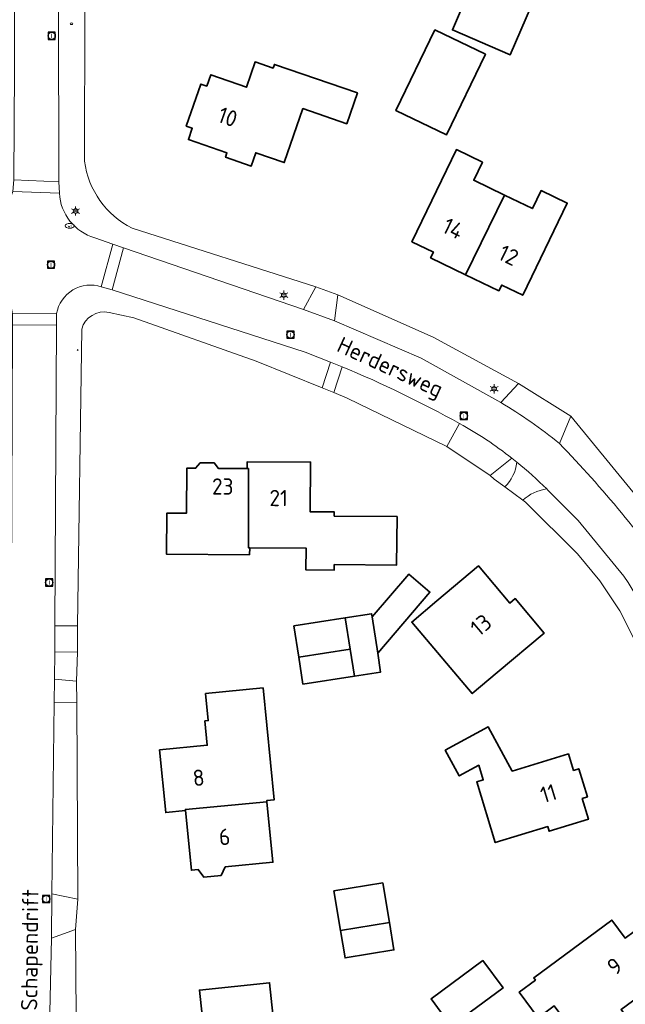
# Model space of a CAD drawing. Header units: metres. Extents: x 140853 to 145288, y 474558 to 480269.
# Tile 197 of 256: x 143213 to 143280, y 478761 to 478870. Entities that reach past the tile are written whole.
import ezdxf
from ezdxf.enums import TextEntityAlignment as Align

# ---------------------------------------------------------------- set-up
doc = ezdxf.new("R2010")
doc.units = ezdxf.units.M
doc.header["$MEASUREMENT"] = 0
for name, color, linetype, lineweight in [('B-WE-GR-GRAS_KRUIDENRIJK-G', 80, 'Continuous', 18), ('B-WE-GR-GROENVOORZIENING-G', 80, 'Continuous', 18), ('B-WE-IE-TERREINAFSCHEIDING_KUNSTMATIG_HEKWERK-G', 20, 'IE-TERREINAFSCHEIDING-KUNSTMATIG', 18), ('B-WE-KL-ET_LS_OV_LICHTMAST-S', 190, 'Continuous', 18), ('B-WE-KL-WATER_BRANDLEIDING_PUT-S', 150, 'Continuous', 18), ('B-WE-KL-WATER_PUT-S', 170, 'Continuous', 18), ('B-WE-OG-BEBOUWING-G', 7, 'Continuous', 35), ('B-WE-OG-BEBOUWING_HUISNUMMER-T18', 10, 'Continuous', 18), ('B-WE-OG-BEBOUWING_STRAATNAAM-T18', 10, 'Continuous', 18), ('B-WE-OG-TERREIN_ERF-G', 7, 'Continuous', 18), ('B-WE-RI-GWA_RIOOLPUT-S', 30, 'Continuous', 18), ('B-WE-VH-ONVERHARD-G', 252, 'Continuous', 18), ('B-WE-VH-VERHARDING_ASFALT-G', 252, 'Continuous', 18), ('B-WE-VH-VERHARDING_BETONSTRAATSTEEN-G', 252, 'Continuous', 18), ('B-WE-VH-VERHARDING_STRAATBAKSTEEN-G', 252, 'Continuous', 18), ('X-XX-XX-ALGEMEEN-S', 7, 'Continuous', 18)]:
    doc.layers.add(name, color=color, linetype=linetype, lineweight=lineweight)
doc.styles.add('NLCS-ISO', font='txt')
doc.linetypes.add('IE-TERREINAFSCHEIDING-KUNSTMATIG', pattern='A,4,[82,NLCS.shx,S=0.75,R=90,X=0,Y=0],4,-2', length=10)

# ---------------------------------------------------------------- blocks, each defined once
blk = doc.blocks.new('SIE-WEG_AFVALBAK_TYPE_01')
for radius in [0.25, 0.156]:
    blk.add_circle((0, 0), radius)
blk = doc.blocks.new('B-SIE-WEG_LICHTMAST-SO')
at = {"ltscale": 0.1}
for p, q in [((-1.1, 0.63), (-2.19, 1.27)), ((0, 1.27), (0, 2.53)), ((1.1, 0.63), (2.19, 1.27)), ((-1.1, -0.63), (-2.19, -1.27)), ((0, -1.27), (0, -2.53)), ((1.1, -0.63), (2.19, -1.27))]:
    blk.add_line(p, q, dxfattribs=at)
at = {"flags": 128}
for points in [[(-1.16, 0.5), (1.16, 0.5)], [(-1.16, -0.5), (1.16, -0.5)]]:
    blk.add_lwpolyline(points, dxfattribs=at)
at = {"ltscale": 0.1}
blk.add_circle((0, 0), 1.27, dxfattribs=at)
at = {"style": 'NLCS-ISO'}
blk.add_attdef('TYPE', text='', height=1.8, dxfattribs=at).set_placement((0, 2.53), align=Align.BOTTOM_CENTER)
blk = doc.blocks.new('SRI-PUT_INSPECTIE-SO')
at = {"lineweight": -3, "flags": 128}
blk.add_lwpolyline([(-2, -2), (2, -2), (2, 2), (-2, 2)], close=True, dxfattribs=at)
at = {"lineweight": -3, "ltscale": 1.5}
blk.add_circle((0, 0), 2, dxfattribs=at)
at = {"ltscale": 0.1, "style": 'NLCS-ISO'}
blk.add_text('I', height=2.5, dxfattribs=at).set_placement((0, -0.01), align=Align.MIDDLE_CENTER)
blk = doc.blocks.new('SKL-WATERLEIDINGPUT-SO')
at = {"color": 0, "linetype": 'ByBlock', "lineweight": 18}
blk.add_ellipse((0, 0), major_axis=(2.5, 0), ratio=0.54, dxfattribs=at)
at = {"color": 0, "linetype": 'ByBlock', "lineweight": 18, "style": 'NLCS-ISO'}
blk.add_text('wl', height=1.8, dxfattribs=at).set_placement((0, 0), align=Align.MIDDLE_CENTER)
blk = doc.blocks.new('SIE-WEG_STRAATPOT_BRANDKRAAN-SO')
blk.add_ellipse((0, 0), major_axis=(-0.729, 0), ratio=0.685994)
at = {"style": 'NLCS-ISO'}
blk.add_text('BR', height=0.4, dxfattribs=at).set_placement((-0.3, -0.15))

msp = doc.modelspace()

# ---------------------------------------------------------------- linework, layer by layer
at = {"layer": 'B-WE-GR-GRAS_KRUIDENRIJK-G', "ltscale": 0.2, "flags": 128}
for points in [[(143243.894, 478837.525), (143245.262, 478840.031), (143224.941, 478846.529), (143224.941, 478846.529, -0.2493882), (143219.688, 478853.927), (143219.688, 478853.927), (143219.714, 478870.678), (143216.82, 478870.78), (143216.843, 478851.655), (143216.9, 478850.396), (143216.9, 478850.396, 0.3163166), (143220.808, 478845.452), (143220.808, 478845.452), (143222.83, 478844.764), (143224.014, 478844.339), (143243.894, 478837.525)], [(143245.97, 478828.843), (143246.906, 478831.714), (143244.106, 478832.803), (143222.747, 478839.694), (143221.54, 478840.043), (143221.54, 478840.043, 0.459791), (143216.602, 478837.065), (143216.602, 478837.065), (143216.572, 478835.823), (143216.419, 478802.522), (143218.919, 478802.522), (143219.375, 478835.341), (143219.375, 478835.341, -0.4012255), (143222.4, 478837.199), (143222.4, 478837.199), (143225.145, 478836.605), (143238.661, 478831.79), (143245.97, 478828.843)], [(143273.47, 478825.716), (143272.231, 478822.689), (143272.231, 478822.689, -0.0368931), (143285.336, 478806.875), (143285.336, 478806.875, 0.2418614), (143293.679, 478803.107), (143293.679, 478803.107), (143300.724, 478803.809), (143301.551, 478803.891), (143301.302, 478806.601), (143293.927, 478805.922), (143289.842, 478806.667), (143286.851, 478809.386), (143273.47, 478825.716)], [(143270.942, 478817.533), (143270.806, 478817.668), (143270.806, 478817.668, 0.1513675), (143268.157, 478816.419), (143268.157, 478816.419), (143268.451, 478816.201), (143274.222, 478810.506), (143276.682, 478807.5), (143278.896, 478804.166), (143280.686, 478800.595), (143281.646, 478794.509), (143284.179, 478795.441), (143284.179, 478795.441, 0.1225384), (143279.338, 478808.016), (143279.338, 478808.016), (143274.302, 478814.174), (143270.942, 478817.533)]]:
    msp.add_lwpolyline(points, format="xyb", close=True, dxfattribs=at)
for points in [[(143247.721, 478839.159), (143247.322, 478836.28), (143256.904, 478832.144), (143265.717, 478827.242), (143267.687, 478829.35), (143258.263, 478834.453), (143247.721, 478839.159)], [(143216.35, 478796.637), (143218.816, 478796.41), (143218.901, 478799.617), (143216.401, 478799.632), (143216.35, 478796.637)], [(143218.82, 478794.079), (143216.328, 478794.044), (143216.065, 478772.886), (143218.948, 478772.297), (143218.82, 478794.079)], [(143218.743, 478759.355), (143218.701, 478768.939), (143216.038, 478767.954), (143215.853, 478759.734), (143218.743, 478759.355)]]:
    msp.add_lwpolyline(points, close=True, dxfattribs=at)
at = {"layer": 'B-WE-GR-GROENVOORZIENING-G', "ltscale": 0.2, "flags": 128}
for points in [[(143248.174, 478831.195), (143247.244, 478828.33), (143248.746, 478827.724), (143259.756, 478822.361), (143261.17, 478824.903), (143261.17, 478824.903, 0.0284964), (143248.174, 478831.195)], [(143267.508, 478820.627), (143266.948, 478821.075), (143264.558, 478819.141), (143264.981, 478818.766), (143266.172, 478817.885), (143266.172, 478817.885, 0.1706746), (143267.508, 478820.627)]]:
    msp.add_lwpolyline(points, format="xyb", close=True, dxfattribs=at)
at = {"layer": 'B-WE-IE-TERREINAFSCHEIDING_KUNSTMATIG_HEKWERK-G', "ltscale": 0.2, "flags": 128}
for points in [[(143219.714, 478870.678), (143219.688, 478853.927)], [(143224.941, 478846.529), (143245.262, 478840.031)], [(143247.721, 478839.159), (143258.263, 478834.453), (143267.687, 478829.35)], [(143245.97, 478828.843), (143238.661, 478831.79)], [(143267.687, 478829.35), (143273.47, 478825.716)], [(143248.746, 478827.724), (143247.244, 478828.33)], [(143259.756, 478822.361), (143248.746, 478827.724)], [(143273.47, 478825.716), (143286.851, 478809.386), (143289.842, 478806.667), (143293.927, 478805.922)], [(143264.558, 478819.141), (143264.981, 478818.766), (143266.172, 478817.885)], [(143268.157, 478816.419), (143268.451, 478816.201), (143274.222, 478810.506), (143276.682, 478807.5), (143278.896, 478804.166), (143280.686, 478800.595), (143281.646, 478794.509)], [(143218.901, 478799.617), (143218.816, 478796.41)], [(143218.82, 478794.079), (143218.948, 478772.297)], [(143218.701, 478768.939), (143218.743, 478759.355)]]:
    msp.add_lwpolyline(points, dxfattribs=at)
msp.add_lwpolyline([(143219.688, 478853.927, 0.2493882), (143224.941, 478846.529)], format="xyb", dxfattribs=at)
at = {"layer": 'B-WE-OG-BEBOUWING-G', "ltscale": 0.2, "flags": 128}
for points in [[(143263.888, 478893.233), (143263.794, 478893.273), (143260.04, 478884.525), (143262.892, 478883.301), (143261.566, 478880.213), (143263.23, 478879.499), (143261.458, 478875.373), (143263.057, 478874.687), (143260.384, 478868.456), (143266.774, 478865.713), (143270.775, 478875.035), (143264.654, 478877.735), (143266.54, 478882.13), (143265.79, 478882.451), (143269.019, 478889.976), (143266.741, 478890.954), (143267.123, 478891.845), (143263.888, 478893.233)], [(143258.45, 478868.468), (143254.133, 478859.539), (143259.706, 478856.844), (143264.023, 478865.774), (143258.45, 478868.468)], [(143230.935, 478857.82), (143231.606, 478857.588), (143231.171, 478856.331), (143235.443, 478854.853), (143235.279, 478854.38), (143238.124, 478853.396), (143238.634, 478854.87), (143241.781, 478853.781), (143243.851, 478859.763), (143248.699, 478858.085), (143249.876, 478861.488), (143240.688, 478864.651), (143240.544, 478864.235), (143238.558, 478864.919), (143237.594, 478862.125), (143233.657, 478863.492), (143233.208, 478862.237), (143232.564, 478862.461), (143230.935, 478857.82)], [(143266.137, 478850.192), (143262.744, 478851.83), (143263.705, 478853.82), (143260.823, 478855.211), (143255.902, 478845.017), (143258.27, 478843.874), (143257.966, 478843.243), (143261.839, 478841.373), (143266.137, 478850.192)], [(143266.137, 478850.192), (143261.839, 478841.373), (143265.521, 478839.596), (143265.826, 478840.226), (143268.158, 478839.1), (143273.08, 478849.294), (143270.189, 478850.69), (143269.228, 478848.699), (143266.137, 478850.192)], [(143237.677, 478819.917), (143234.497, 478819.94), (143234.011, 478820.544), (143232.481, 478820.555), (143231.977, 478819.959), (143230.987, 478819.966), (143230.957, 478814.986), (143228.797, 478814.999), (143228.77, 478810.439), (143237.929, 478810.384), (143237.958, 478811.164), (143237.814, 478811.164), (143237.821, 478819.917), (143237.677, 478819.917)], [(143237.677, 478819.917), (143237.821, 478819.917), (143237.814, 478811.164), (143237.958, 478811.164), (143244.194, 478811.126), (143244.179, 478808.716), (143247.301, 478808.697), (143247.302, 478809.296), (143254.209, 478809.244), (143254.25, 478814.613), (143247.313, 478814.665), (143247.314, 478815.135), (143244.643, 478815.155), (143244.684, 478820.635), (143237.683, 478820.687), (143237.677, 478819.917)], [(143265.332, 478797.352), (143270.522, 478801.714), (143267.307, 478805.534), (143266.725, 478805.045), (143263.261, 478809.161), (143258.655, 478805.285), (143255.872, 478802.942), (143262.563, 478795.02), (143265.332, 478797.352)], [(143251.491, 478803.502), (143252.118, 478799.483), (143257.885, 478806.261), (143255.559, 478808.233), (143251.491, 478803.502)], [(143252.118, 478799.483), (143251.491, 478803.502), (143251.436, 478803.855), (143248.526, 478803.401), (143249.067, 478799.934), (143249.531, 478796.959), (143252.44, 478797.413), (143252.118, 478799.483)], [(143248.526, 478803.401), (143242.84, 478802.514), (143243.38, 478799.047), (143249.067, 478799.934), (143248.526, 478803.401)], [(143243.38, 478799.047), (143243.844, 478796.072), (143249.531, 478796.959), (143249.067, 478799.934), (143243.38, 478799.047)], [(143239.863, 478783.056), (143239.85, 478783.189), (143240.656, 478783.268), (143239.438, 478795.658), (143233.069, 478795.032), (143233.364, 478792.033), (143232.993, 478791.996), (143233.26, 478789.305), (143227.986, 478788.785), (143228.666, 478781.865), (143230.866, 478782.081), (143230.854, 478782.204), (143239.863, 478783.056)], [(143273.23, 478788.346), (143266.992, 478786.449), (143264.335, 478791.344), (143259.58, 478788.763), (143261.126, 478785.916), (143263.295, 478787.093), (143263.787, 478785.473), (143263.07, 478785.255), (143265.113, 478778.539), (143270.92, 478780.306), (143271.077, 478779.789), (143275.43, 478781.114), (143274.732, 478783.41), (143275.306, 478783.584), (143274.357, 478786.703), (143273.783, 478786.529), (143273.23, 478788.346)], [(143230.866, 478782.081), (143231.515, 478775.473), (143232.252, 478775.545), (143232.887, 478774.703), (143234.788, 478774.89), (143235.247, 478775.839), (143240.522, 478776.358), (143239.863, 478783.056), (143230.854, 478782.204), (143230.866, 478782.081)], [(143247.999, 478768.82), (143253.401, 478769.709), (143252.681, 478774.082), (143247.279, 478773.193), (143247.999, 478768.82)], [(143269.555, 478763.305), (143267.773, 478761.989), (143269.865, 478759.158), (143271.634, 478760.465), (143276.21, 478754.272), (143280.802, 478757.665), (143279.032, 478760.062), (143283.101, 478763.069), (143281.634, 478765.055), (143282.615, 478765.78), (143280.464, 478768.692), (143279.483, 478767.967), (143278.009, 478769.962), (143269.368, 478763.559), (143269.555, 478763.305)], [(143247.999, 478768.82), (143248.5, 478765.774), (143253.902, 478766.663), (143253.401, 478769.709), (143247.999, 478768.82)], [(143263.757, 478765.481), (143258.023, 478761.244), (143260.239, 478758.244), (143265.974, 478762.481), (143263.757, 478765.481)], [(143230.615, 478749.475), (143237.402, 478750.252), (143237.378, 478750.467), (143239.567, 478750.695), (143241.426, 478750.889), (143240.158, 478763.024), (143232.401, 478762.213), (143232.979, 478756.683), (143227.708, 478756.132), (143228.43, 478749.22), (143230.615, 478749.475)]]:
    msp.add_lwpolyline(points, close=True, dxfattribs=at)
at = {"layer": 'B-WE-OG-TERREIN_ERF-G', "ltscale": 0.2, "flags": 128}
msp.add_lwpolyline([(143270.775, 478875.035), (143266.774, 478865.713), (143260.384, 478868.456), (143263.057, 478874.687)], dxfattribs=at)
for points in [[(143219.714, 478870.678), (143219.688, 478853.927), (143219.688, 478853.927, 0.2493882), (143224.941, 478846.529), (143224.941, 478846.529), (143245.262, 478840.031), (143247.721, 478839.159), (143258.263, 478834.453), (143267.687, 478829.35), (143273.47, 478825.716), (143286.851, 478809.386)], [(143280.686, 478800.595), (143278.896, 478804.166), (143276.682, 478807.5), (143274.222, 478810.506), (143268.451, 478816.201), (143268.157, 478816.419), (143266.172, 478817.885), (143264.981, 478818.766), (143264.558, 478819.141), (143259.756, 478822.361), (143248.746, 478827.724), (143247.244, 478828.33), (143245.97, 478828.843), (143238.661, 478831.79), (143225.145, 478836.605), (143222.4, 478837.199), (143222.4, 478837.199, 0.4012255), (143219.375, 478835.341), (143219.375, 478835.341), (143218.919, 478802.522), (143218.901, 478799.617), (143218.816, 478796.41), (143218.82, 478794.079), (143218.948, 478772.297), (143218.701, 478768.939), (143218.743, 478759.355)]]:
    msp.add_lwpolyline(points, format="xyb", dxfattribs=at)
for points in [[(143258.45, 478868.468), (143264.023, 478865.774), (143259.706, 478856.844), (143254.133, 478859.539), (143258.45, 478868.468)], [(143230.935, 478857.82), (143232.564, 478862.461), (143233.208, 478862.237), (143233.657, 478863.492), (143237.594, 478862.125), (143238.558, 478864.919), (143240.544, 478864.235), (143240.688, 478864.651), (143249.876, 478861.488), (143248.699, 478858.085), (143243.851, 478859.763), (143241.781, 478853.781), (143238.634, 478854.87), (143238.124, 478853.396), (143235.279, 478854.38), (143235.443, 478854.853), (143231.171, 478856.331), (143231.606, 478857.588), (143230.935, 478857.82)], [(143261.839, 478841.373), (143257.966, 478843.243), (143258.27, 478843.874), (143255.902, 478845.017), (143260.823, 478855.211), (143263.705, 478853.82), (143262.744, 478851.83), (143266.137, 478850.192), (143269.228, 478848.699), (143270.189, 478850.69), (143273.08, 478849.294), (143268.158, 478839.1), (143265.826, 478840.226), (143265.521, 478839.596), (143261.839, 478841.373)], [(143237.958, 478811.164), (143237.929, 478810.384), (143228.77, 478810.439), (143228.797, 478814.999), (143230.957, 478814.986), (143230.987, 478819.966), (143231.977, 478819.959), (143232.481, 478820.555), (143234.011, 478820.544), (143234.497, 478819.94), (143237.677, 478819.917), (143237.683, 478820.687), (143244.684, 478820.635), (143244.643, 478815.155), (143247.314, 478815.135), (143247.313, 478814.665), (143254.25, 478814.613), (143254.209, 478809.244), (143247.302, 478809.296), (143247.301, 478808.697), (143244.179, 478808.716), (143244.194, 478811.126), (143237.958, 478811.164)], [(143270.522, 478801.714), (143265.332, 478797.352), (143262.563, 478795.02), (143255.872, 478802.942), (143258.655, 478805.285), (143263.261, 478809.161), (143266.725, 478805.045), (143267.307, 478805.534), (143270.522, 478801.714)], [(143249.531, 478796.959), (143243.844, 478796.072), (143243.38, 478799.047), (143242.84, 478802.514), (143248.526, 478803.401), (143251.436, 478803.855), (143251.491, 478803.502), (143255.559, 478808.233), (143257.885, 478806.261), (143252.118, 478799.483), (143252.44, 478797.413), (143249.531, 478796.959)], [(143230.866, 478782.081), (143228.666, 478781.865), (143227.986, 478788.785), (143233.26, 478789.305), (143232.993, 478791.996), (143233.364, 478792.033), (143233.069, 478795.032), (143239.438, 478795.658), (143240.656, 478783.268), (143239.85, 478783.189), (143239.863, 478783.056), (143240.522, 478776.358), (143235.247, 478775.839), (143234.788, 478774.89), (143232.887, 478774.703), (143232.252, 478775.545), (143231.515, 478775.473), (143230.866, 478782.081)], [(143273.23, 478788.346), (143273.783, 478786.529), (143274.357, 478786.703), (143275.306, 478783.584), (143274.732, 478783.41), (143275.43, 478781.114), (143271.077, 478779.789), (143270.92, 478780.306), (143265.113, 478778.539), (143263.07, 478785.255), (143263.787, 478785.473), (143263.295, 478787.093), (143261.126, 478785.916), (143259.58, 478788.763), (143264.335, 478791.344), (143266.992, 478786.449), (143273.23, 478788.346)], [(143253.401, 478769.709), (143253.902, 478766.663), (143248.5, 478765.774), (143247.999, 478768.82), (143247.279, 478773.193), (143252.681, 478774.082), (143253.401, 478769.709)], [(143269.555, 478763.305), (143269.368, 478763.559), (143278.009, 478769.962), (143279.483, 478767.967), (143280.464, 478768.692), (143282.615, 478765.78), (143281.634, 478765.055), (143283.101, 478763.069), (143279.032, 478760.062), (143280.802, 478757.665), (143276.21, 478754.272), (143271.634, 478760.465), (143269.865, 478759.158), (143267.773, 478761.989), (143269.555, 478763.305)], [(143263.757, 478765.481), (143265.974, 478762.481), (143260.239, 478758.244), (143258.023, 478761.244), (143263.757, 478765.481)], [(143232.979, 478756.683), (143232.401, 478762.213), (143240.158, 478763.024), (143241.426, 478750.889), (143243.137, 478751.068), (143243.482, 478747.771), (143239.911, 478747.398), (143240.29, 478743.773), (143235.008, 478743.221), (143234.555, 478742.269), (143232.685, 478742.074), (143232.045, 478742.912), (143231.309, 478742.835), (143230.615, 478749.475), (143228.43, 478749.22), (143227.708, 478756.132), (143232.979, 478756.683)]]:
    msp.add_lwpolyline(points, close=True, dxfattribs=at)
at = {"layer": 'B-WE-VH-ONVERHARD-G', "ltscale": 0.2, "flags": 128}
for points in [[(143272.231, 478822.689), (143273.47, 478825.716), (143267.687, 478829.35), (143265.717, 478827.242), (143265.717, 478827.242, -0.0360578), (143272.231, 478822.689)], [(143259.756, 478822.361), (143264.558, 478819.141), (143266.948, 478821.075), (143266.948, 478821.075, 0.0432972), (143261.17, 478824.903), (143261.17, 478824.903), (143259.756, 478822.361)], [(143266.172, 478817.885), (143268.157, 478816.419), (143268.157, 478816.419, -0.1513675), (143270.806, 478817.668), (143270.806, 478817.668, 0.0238213), (143267.508, 478820.627), (143267.508, 478820.627, -0.1706746), (143266.172, 478817.885)]]:
    msp.add_lwpolyline(points, format="xyb", close=True, dxfattribs=at)
for points in [[(143218.919, 478802.522), (143216.419, 478802.522), (143216.401, 478799.632), (143218.901, 478799.617), (143218.919, 478802.522)], [(143216.35, 478796.637), (143216.328, 478794.044), (143218.82, 478794.079), (143218.816, 478796.41), (143216.35, 478796.637)], [(143218.701, 478768.939), (143218.948, 478772.297), (143216.065, 478772.886), (143216.038, 478767.954), (143218.701, 478768.939)]]:
    msp.add_lwpolyline(points, close=True, dxfattribs=at)
at = {"layer": 'B-WE-VH-VERHARDING_ASFALT-G', "ltscale": 0.2, "flags": 128}
msp.add_lwpolyline([(143216.843, 478851.655), (143216.82, 478870.78), (143216.964, 478875.169), (143217.219, 478919.187), (143212.643, 478919.152), (143212.508, 478906.846), (143212.481, 478904.351), (143212.481, 478904.351, -0.4754424), (143209.669, 478901.89), (143209.669, 478901.89), (143209.741, 478898.071), (143212.276, 478897.108), (143211.934, 478869.255), (143211.926, 478864.155), (143211.873, 478851.863), (143216.843, 478851.655)], format="xyb", close=True, dxfattribs=at)
msp.add_lwpolyline([(143285.336, 478806.875, 0.0368931), (143272.231, 478822.689), (143272.231, 478822.689, 0.0360578), (143265.717, 478827.242), (143265.717, 478827.242), (143256.904, 478832.144), (143247.322, 478836.28), (143243.894, 478837.525), (143224.014, 478844.339), (143222.747, 478839.694), (143244.106, 478832.803), (143246.906, 478831.714), (143248.174, 478831.195), (143248.174, 478831.195, -0.0284964), (143261.17, 478824.903), (143261.17, 478824.903, -0.0432972), (143266.948, 478821.075), (143266.948, 478821.075), (143267.508, 478820.627), (143267.508, 478820.627, -0.0238213), (143270.806, 478817.668), (143270.806, 478817.668), (143270.942, 478817.533), (143274.302, 478814.174), (143279.338, 478808.016), (143279.338, 478808.016, -0.1225384), (143284.179, 478795.441)], format="xyb", dxfattribs=at)
msp.add_lwpolyline([(143215.853, 478759.734), (143216.038, 478767.954), (143216.065, 478772.886), (143216.328, 478794.044), (143216.35, 478796.637), (143216.401, 478799.632), (143216.419, 478802.522), (143216.572, 478835.823), (143211.735, 478835.789), (143211.614, 478806.861), (143211.594, 478804.961), (143211.468, 478793.132), (143211.46, 478787.633), (143211.458, 478784.462), (143211.422, 478779.83), (143211.259, 478765.373), (143211.162, 478761.43), (143211.095, 478753.77)], dxfattribs=at)
at = {"layer": 'B-WE-VH-VERHARDING_BETONSTRAATSTEEN-G', "ltscale": 0.2, "flags": 128}
for points in [[(143211.873, 478851.863), (143211.74, 478850.595), (143216.9, 478850.396), (143216.843, 478851.655), (143211.873, 478851.863)], [(143222.747, 478839.694), (143224.014, 478844.339), (143222.83, 478844.764), (143221.54, 478840.043), (143222.747, 478839.694)], [(143247.322, 478836.28), (143247.721, 478839.159), (143245.262, 478840.031), (143243.894, 478837.525), (143247.322, 478836.28)], [(143216.602, 478837.065), (143211.706, 478837.043), (143211.735, 478835.789), (143216.572, 478835.823), (143216.602, 478837.065)]]:
    msp.add_lwpolyline(points, close=True, dxfattribs=at)
msp.add_lwpolyline([(143206.926, 478846.176), (143206.993, 478841.442), (143206.993, 478841.442, -0.3757683), (143211.706, 478837.043), (143211.706, 478837.043), (143216.602, 478837.065), (143216.602, 478837.065, -0.459791), (143221.54, 478840.043), (143221.54, 478840.043), (143222.83, 478844.764), (143220.808, 478845.452), (143220.808, 478845.452, -0.3163166), (143216.9, 478850.396), (143216.9, 478850.396), (143211.74, 478850.595), (143211.74, 478850.595, -0.3059684), (143206.926, 478846.176)], format="xyb", close=True, dxfattribs=at)
at = {"layer": 'B-WE-VH-VERHARDING_STRAATBAKSTEEN-G', "ltscale": 0.2, "flags": 128}
msp.add_lwpolyline([(143247.244, 478828.33), (143248.174, 478831.195), (143246.906, 478831.714), (143245.97, 478828.843), (143247.244, 478828.33)], close=True, dxfattribs=at)

# ---------------------------------------------------------------- block references
at = {"layer": 'B-WE-KL-ET_LS_OV_LICHTMAST-S', "xscale": 0.2, "yscale": 0.2, "zscale": 0.2}
for p in [(143218.699, 478848.414), (143241.72, 478839.116), (143264.985, 478828.752)]:
    msp.add_blockref('B-SIE-WEG_LICHTMAST-SO', p, dxfattribs=at)
at = {"layer": 'B-WE-KL-WATER_BRANDLEIDING_PUT-S', "xscale": 0.2, "yscale": 0.2, "zscale": 0.2}
msp.add_blockref('SIE-WEG_STRAATPOT_BRANDKRAAN-SO', (143218.235, 478869.149), dxfattribs=at)
at = {"layer": 'B-WE-KL-WATER_PUT-S', "xscale": 0.2, "yscale": 0.2, "zscale": 0.2}
msp.add_blockref('SKL-WATERLEIDINGPUT-SO', (143218.055, 478846.783), dxfattribs=at)
at = {"layer": 'B-WE-RI-GWA_RIOOLPUT-S', "xscale": 0.2, "yscale": 0.2, "zscale": 0.2}
for p in [(143216.055, 478867.812), (143215.98, 478842.485), (143242.459, 478834.735), (143261.642, 478825.752), (143215.784, 478807.312), (143215.437, 478772.295)]:
    msp.add_blockref('SRI-PUT_INSPECTIE-SO', p, dxfattribs=at)
at = {"layer": 'X-XX-XX-ALGEMEEN-S', "xscale": 0.2, "yscale": 0.2, "zscale": 0.2}
msp.add_blockref('SIE-WEG_AFVALBAK_TYPE_01', (143218.926, 478833.044), dxfattribs=at)

# ---------------------------------------------------------------- texts
at = {"layer": 'B-WE-OG-BEBOUWING_HUISNUMMER-T18', "style": 'NLCS-ISO'}
for s, rotation, p in [('10', 340.7, (143235.528, 478858.827)), ('14', 334.2, (143260.458, 478846.482)), ('12', 334.2, (143266.587, 478843.523)), ('23', 359.7, (143234.975, 478817.938)), ('21', 359.6, (143241.153, 478816.661)), ('13', 40.1, (143263.54, 478802.617)), ('8', 5.6, (143232.307, 478785.717)), ('11', 16.9, (143271.005, 478783.979)), ('6', 5.6, (143235.171, 478779.167)), ('9', 36.5, (143278.319, 478764.864))]:
    msp.add_text(s, height=1.8, rotation=rotation, dxfattribs=at).set_placement(p, align=Align.MIDDLE_CENTER)
at = {"layer": 'B-WE-OG-BEBOUWING_STRAATNAAM-T18', "style": 'NLCS-ISO'}
for s, rotation, p in [('Herdersweg', 335.3, (143253.513, 478831.163)), ('Schapendrift', 89.4, (143213.624, 478766.667))]:
    msp.add_text(s, height=1.8, rotation=rotation, dxfattribs=at).set_placement(p, align=Align.MIDDLE_CENTER)

doc.saveas('drawing.dxf')
